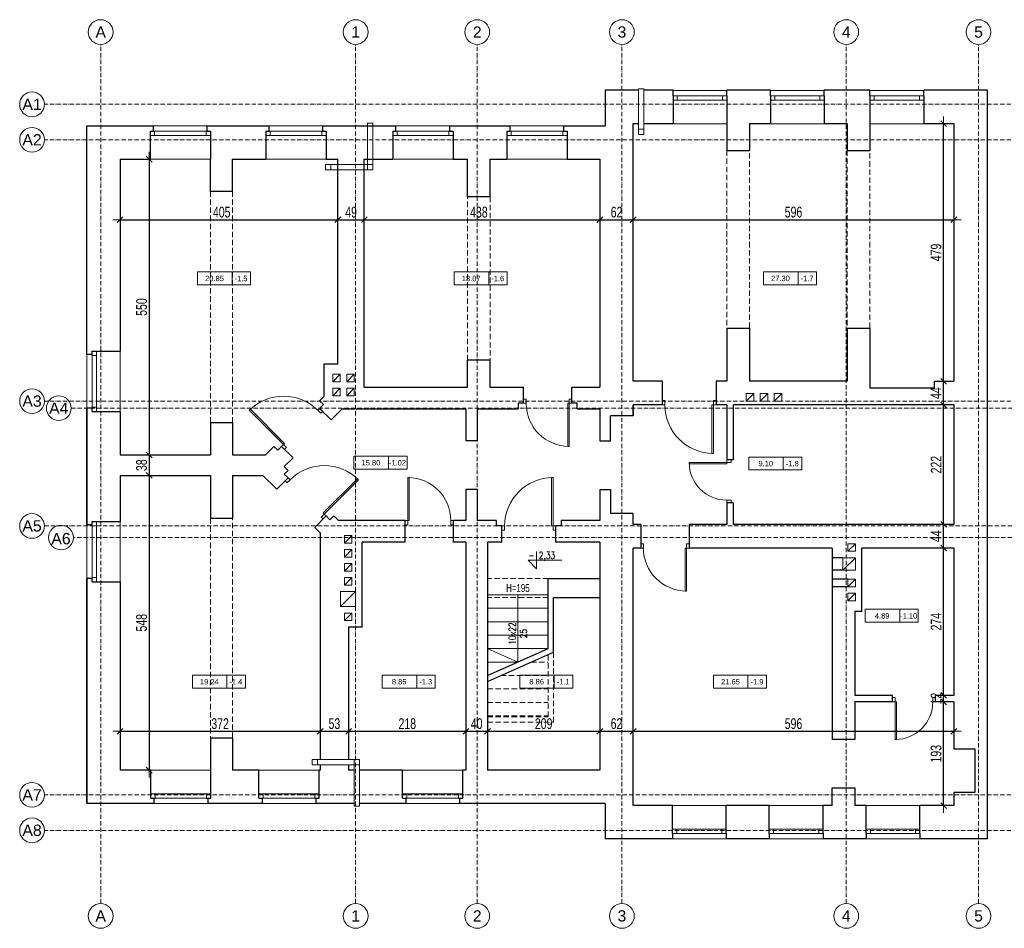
# Model space of a CAD drawing. Header units: inches. Extents: x -8638 to 29969, y -39 to 37625.
# Tile 4 of 18: x 419 to 2250, y 13979 to 15669. Entities that reach past the tile are written whole.
import ezdxf
from ezdxf.enums import TextEntityAlignment as Align

# ---------------------------------------------------------------- set-up
doc = ezdxf.new("R2010")
doc.units = ezdxf.units.IN
doc.header["$MEASUREMENT"] = 0
for name, pattern in [('ArcadiaLine4607182594047786974', [0]), ('DASHED', [15, 10, -5]), ('GAP', [3, 2, -0.5, 0, -0.5])]:
    doc.linetypes.add(name, pattern=pattern)
doc.layers.get('0').update_dxf_attribs({"lineweight": 0})
doc.layers.get('Defpoints').update_dxf_attribs({"lineweight": 0})
for name, color, linetype, lineweight in [('AA_OPIS_009', 2, 'Continuous', 0), ('AA_OPIS_TABELKI_009', 7, 'Continuous', 0), ('AA_PRZ_SCIANY_030', 10, 'Continuous', 30), ('AA_PRZERYWANE', 251, 'DASHED', 0), ('AA_STOLARKA DRZW_009', 7, 'Continuous', 0), ('AA_WIDOK_005', 252, 'Continuous', 0), ('AA_WIDOK_009', 7, 'Continuous', 0), ('AA_WYMIAR', 157, 'Continuous', 0), ('AA_WYMIAR WYS_50', 7, 'Continuous', 0), ('isa_V9BAE0E40C946046_B19A2E0E40DD480C4L21BAE0E40DD48147Usr', 7, 'Continuous', 25)]:
    doc.layers.add(name, color=color, linetype=linetype, lineweight=lineweight)
doc.styles.add('100ROMAN', font='arial.ttf', dxfattribs={"width": 0.7})
doc.styles.add('ArCADiaStyle', font='arial.ttf')
doc.styles.add('arial', font='arial.ttf', dxfattribs={"width": 0.9, "height": 1.5})
doc.styles.add('ROMANS', font='romans.shx', dxfattribs={"width": 0.8})
doc.dimstyles.new('1_100', dxfattribs={"dimtxt": 20, "dimasz": 1.8, "dimexe": 0.18, "dimexo": 0.0625, "dimgap": 4, "dimtad": 1, "dimtoh": 1, "dimdec": 0, "dimzin": 0, "dimdsep": 46, "dimtxsty": '100ROMAN', "dimblk": 'ST', "dimcen": 0, "dimse1": 1, "dimse2": 1, "dimclrd": 256, "dimclrt": 256, "dimadec": 0, "dimazin": 0, "dimtfac": 1, "dimtdec": 0, "dimtix": 1, "dimtofl": 0, "dimtmove": 1, "dimatfit": 2, "dimldrblk": 'DOTSMALL', "dimfxl": 1, "dimtolj": 1, "dimtzin": 0, "dimarcsym": 0})

# ---------------------------------------------------------------- blocks, each defined once
blk = doc.blocks.new('*U3342')
for points in [[(-95, 0), (-95, 8), (-100, 8), (-100, 0)], [(-7.8, 0), (-5, 0), (-5, -90), (-7.8, -90)], [(0, 0), (0, 8), (-5, 8), (-5, 0)]]:
    blk.add_lwpolyline(points, close=True)
blk.add_arc((-5, 0), 90, 180, 270)
blk = doc.blocks.new('okno 100')
at = {"layer": 'AA_PRZ_SCIANY_030', "color": 0}
for p, q in [((19989.3, 7114.2), (19995.3, 7114.2)), ((19989.3, 7114.2), (19989.3, 7062.2)), ((20093.3, 7114.2), (20099.3, 7114.2)), ((20095.3, 7114.2), (20101.3, 7114.2)), ((20101.3, 7114.2), (20101.3, 7062.2))]:
    blk.add_line(p, q, dxfattribs=at)
for points in [[(19995.3, 7114.2), (19995.3, 7124.2)], [(20095.3, 7114.2), (20095.3, 7124.2)]]:
    blk.add_lwpolyline(points, dxfattribs=at)
at = {"layer": 'AA_STOLARKA DRZW_009', "color": 0}
for points in [[(19989.3, 7114.2), (20101.3, 7114.2), (20101.3, 7106.2), (19989.3, 7106.2)], [(19989.3, 7114.2), (19997.3, 7114.2), (19997.3, 7106.2), (19989.3, 7106.2)], [(20093.3, 7114.2), (20101.3, 7114.2), (20101.3, 7106.2), (20093.3, 7106.2)]]:
    blk.add_lwpolyline(points, close=True, dxfattribs=at)
at = {"layer": 'AA_WIDOK_009', "color": 0, "lineweight": 0}
for p, q in [((19995.3, 7124.2), (20095.3, 7124.2)), ((20101.3, 7062.2), (19989.3, 7062.2))]:
    blk.add_line(p, q, dxfattribs=at)
blk = doc.blocks.new('okno piwnica 100')
at = {"layer": 'AA_PRZ_SCIANY_030', "color": 0}
for p, q in [((21327.3, 7180.2), (21327.3, 7128.2)), ((21427.3, 7180.2), (21427.3, 7128.2))]:
    blk.add_line(p, q, dxfattribs=at)
for points in [[(21327.3, 7180.2), (21327.3, 7190.2)], [(21427.3, 7180.2), (21427.3, 7190.2)]]:
    blk.add_lwpolyline(points, dxfattribs=at)
at = {"layer": 'AA_STOLARKA DRZW_009', "color": 0}
for points in [[(21327.3, 7180.2), (21427.3, 7180.2), (21427.3, 7172.2), (21327.3, 7172.2)], [(21327.3, 7180.2), (21335.3, 7180.2), (21335.3, 7172.2), (21327.3, 7172.2)], [(21419.3, 7180.2), (21427.3, 7180.2), (21427.3, 7172.2), (21419.3, 7172.2)]]:
    blk.add_lwpolyline(points, close=True, dxfattribs=at)
at = {"layer": 'AA_WIDOK_009', "color": 0}
for p, q in [((21327.3, 7190.2), (21427.3, 7190.2)), ((21427.3, 7128.2), (21327.3, 7128.2))]:
    blk.add_line(p, q, dxfattribs=at)
blk = doc.blocks.new('*U3343')
for points in [[(-85, 0), (-85, 8), (-90, 8), (-90, 0)], [(-7.5, 0), (-5, 0), (-5, -80), (-7.5, -80)], [(0, 0), (0, 8), (-5, 8), (-5, 0)]]:
    blk.add_lwpolyline(points, close=True)
blk.add_arc((-5, 0), 80, 180, 270)
blk = doc.blocks.new('*U3344')
for points in [[(-95, 0), (-95, 8), (-100, 8), (-100, 0)], [(-7.8, 0), (-5, 0), (-5, -90), (-7.8, -90)], [(0, 0), (0, 8), (-5, 8), (-5, 0)]]:
    blk.add_lwpolyline(points, close=True)
blk.add_arc((-5, 0), 90, 180, 270)
blk = doc.blocks.new('*U3345')
for points in [[(-75, 0), (-75, 8), (-80, 8), (-80, 0)], [(-7.2, 0), (-5, 0), (-5, -70), (-7.2, -70)], [(0, 0), (0, 8), (-5, 8), (-5, 0)]]:
    blk.add_lwpolyline(points, close=True)
blk.add_arc((-5, 0), 70, 180, 270)
blk = doc.blocks.new('*U3346')
for points in [[(-85, 0), (-85, 8), (-90, 8), (-90, 0)], [(-7.5, 0), (-5, 0), (-5, -80), (-7.5, -80)], [(0, 0), (0, 8), (-5, 8), (-5, 0)]]:
    blk.add_lwpolyline(points, close=True)
blk.add_arc((-5, 0), 80, 180, 270)
blk = doc.blocks.new('*U3347')
for points in [[(-95, 0), (-95, 8), (-100, 8), (-100, 0)], [(-7.8, 0), (-5, 0), (-5, -90), (-7.8, -90)], [(0, 0), (0, 8), (-5, 8), (-5, 0)]]:
    blk.add_lwpolyline(points, close=True)
blk.add_arc((-5, 0), 90, 180, 270)
blk = doc.blocks.new('TABELKA POWIERZCHNIE')
at = {"layer": 'AA_OPIS_TABELKI_009'}
blk.add_line((656700946, 556572823.1), (656700946, 556572799.1), dxfattribs=at)
blk.add_lwpolyline([(656700881.9, 556572823.1), (656700980.5, 556572823.1), (656700980.5, 556572799.1), (656700881.9, 556572799.1)], close=True, dxfattribs=at)
at = {"layer": 'AA_OPIS_TABELKI_009', "style": 'arial'}
for tag, p in [('POW', (656700913.4, 556572805.9)), ('NR', (656700962.7, 556572805.8))]:
    blk.add_attdef(tag, text='', height=10, dxfattribs=at).set_placement(p, align=Align.CENTER)
blk = doc.blocks.new('kota wys. dół')
blk.add_lwpolyline([(2489.2, 1562.6), (2489.2, 1537.4), (2476.6, 1550), (2526.2, 1550)])
at = {"style": 'ROMANS'}
blk.add_attdef('%%P', text='', height=10.5, dxfattribs=at).set_placement((2486.1, 1552.1), align=Align.RIGHT)
blk.add_attdef('0.00', (2492.3, 1552.1), '', height=10.5, dxfattribs=at)
blk = doc.blocks.new('ST')
at = {"color": 0}
for p, q in [((7.5, 0), (-7.5, 0)), ((-3, -3), (3, 3)), ((0, 7.5), (0, -7.5))]:
    blk.add_line(p, q, dxfattribs=at)
blk = doc.blocks.new('*D3392')
at = {"layer": 'AA_WYMIAR', "lineweight": -2}
blk.add_line((607.8, 15296.9), (1009.2, 15296.9), dxfattribs=at)
at = {"layer": 'Defpoints', "color": 0}
for p in [(606, 15409.5), (1011, 15409.5), (1011, 15296.9)]:
    blk.add_point(p, dxfattribs=at)
at = {"layer": 'AA_WYMIAR', "lineweight": -2, "xscale": 1.8, "yscale": 1.8, "zscale": 1.8, "rotation": 180}
blk.add_blockref('ST', (606, 15296.9), dxfattribs=at)
at = {"layer": 'AA_WYMIAR', "lineweight": -2, "xscale": 1.8, "yscale": 1.8, "zscale": 1.8}
blk.add_blockref('ST', (1011, 15296.9), dxfattribs=at)
at = {"layer": 'AA_WYMIAR', "insert": (795, 15310.9), "char_height": 20, "attachment_point": 5, "style": '100ROMAN'}
blk.add_mtext('\\A1;405', dxfattribs=at)
blk = doc.blocks.new('_DotSmall')
at = {"color": 0, "linetype": 'ByBlock', "const_width": 0.5}
blk.add_lwpolyline([(-0.0625, 0, 1), (0.0625, 0, 1)], format="xyb", close=True, dxfattribs=at)
blk = doc.blocks.new('*D3393')
at = {"layer": 'AA_WYMIAR', "lineweight": -2}
blk.add_line((1012.8, 15296.9), (1058.2, 15296.9), dxfattribs=at)
at = {"layer": 'Defpoints', "color": 0}
for p in [(1011, 15409.5), (1060, 15409.5), (1060, 15296.9)]:
    blk.add_point(p, dxfattribs=at)
at = {"layer": 'AA_WYMIAR', "lineweight": -2, "xscale": 1.8, "yscale": 1.8, "zscale": 1.8, "rotation": 180}
blk.add_blockref('ST', (1011, 15296.9), dxfattribs=at)
at = {"layer": 'AA_WYMIAR', "lineweight": -2, "xscale": 1.8, "yscale": 1.8, "zscale": 1.8}
blk.add_blockref('ST', (1060, 15296.9), dxfattribs=at)
at = {"layer": 'AA_WYMIAR', "insert": (1035.5, 15310.9), "char_height": 20, "attachment_point": 5, "style": '100ROMAN'}
blk.add_mtext('\\A1;49', dxfattribs=at)
blk = doc.blocks.new('*D3394')
at = {"layer": 'AA_WYMIAR', "lineweight": -2}
blk.add_line((1061.8, 15296.9), (1496.2, 15296.9), dxfattribs=at)
at = {"layer": 'Defpoints', "color": 0}
for p in [(1060, 15409.5), (1498, 15409.5), (1498, 15296.9)]:
    blk.add_point(p, dxfattribs=at)
at = {"layer": 'AA_WYMIAR', "lineweight": -2, "xscale": 1.8, "yscale": 1.8, "zscale": 1.8, "rotation": 180}
blk.add_blockref('ST', (1060, 15296.9), dxfattribs=at)
at = {"layer": 'AA_WYMIAR', "lineweight": -2, "xscale": 1.8, "yscale": 1.8, "zscale": 1.8}
blk.add_blockref('ST', (1498, 15296.9), dxfattribs=at)
at = {"layer": 'AA_WYMIAR', "insert": (1273.1, 15310.9), "char_height": 20, "attachment_point": 5, "style": '100ROMAN'}
blk.add_mtext('\\A1;438', dxfattribs=at)
blk = doc.blocks.new('*D3395')
at = {"layer": 'AA_WYMIAR', "lineweight": -2}
blk.add_line((1499.8, 15296.9), (1558.2, 15296.9), dxfattribs=at)
at = {"layer": 'Defpoints', "color": 0}
for p in [(1560, 15475.5), (1498, 15409.5), (1560, 15296.9)]:
    blk.add_point(p, dxfattribs=at)
at = {"layer": 'AA_WYMIAR', "lineweight": -2, "xscale": 1.8, "yscale": 1.8, "zscale": 1.8, "rotation": 180}
blk.add_blockref('ST', (1498, 15296.9), dxfattribs=at)
at = {"layer": 'AA_WYMIAR', "lineweight": -2, "xscale": 1.8, "yscale": 1.8, "zscale": 1.8}
blk.add_blockref('ST', (1560, 15296.9), dxfattribs=at)
at = {"layer": 'AA_WYMIAR', "insert": (1529, 15310.9), "char_height": 20, "attachment_point": 5, "style": '100ROMAN'}
blk.add_mtext('\\A1;62', dxfattribs=at)
blk = doc.blocks.new('*D3396')
at = {"layer": 'AA_WYMIAR', "lineweight": -2}
blk.add_line((1561.8, 15296.9), (2154.2, 15296.9), dxfattribs=at)
at = {"layer": 'Defpoints', "color": 0}
for p in [(1560, 15475.5), (2156, 15475.5), (2156, 15296.9)]:
    blk.add_point(p, dxfattribs=at)
at = {"layer": 'AA_WYMIAR', "lineweight": -2, "xscale": 1.8, "yscale": 1.8, "zscale": 1.8, "rotation": 180}
blk.add_blockref('ST', (1560, 15296.9), dxfattribs=at)
at = {"layer": 'AA_WYMIAR', "lineweight": -2, "xscale": 1.8, "yscale": 1.8, "zscale": 1.8}
blk.add_blockref('ST', (2156, 15296.9), dxfattribs=at)
at = {"layer": 'AA_WYMIAR', "insert": (1858, 15310.9), "char_height": 20, "attachment_point": 5, "style": '100ROMAN'}
blk.add_mtext('\\A1;596', dxfattribs=at)
blk = doc.blocks.new('*D3397')
at = {"layer": 'AA_WYMIAR', "lineweight": -2}
blk.add_line((660.1, 15407.7), (660.1, 14861.3), dxfattribs=at)
at = {"layer": 'Defpoints', "color": 0}
for p in [(606, 15409.5), (606, 14859.5), (660.1, 14859.5)]:
    blk.add_point(p, dxfattribs=at)
at = {"layer": 'AA_WYMIAR', "lineweight": -2, "xscale": 1.8, "yscale": 1.8, "zscale": 1.8}
for p, rotation in [((660.1, 15409.5), 90), ((660.1, 14859.5), 270)]:
    blk.add_blockref('ST', p, dxfattribs=dict(at, rotation=rotation))
at = {"layer": 'AA_WYMIAR', "insert": (646.1, 15134.5), "char_height": 20, "attachment_point": 5, "rotation": 90, "style": '100ROMAN'}
blk.add_mtext('\\A1;550', dxfattribs=at)
blk = doc.blocks.new('*D3398')
at = {"layer": 'AA_WYMIAR', "lineweight": -2}
blk.add_line((660.1, 14857.7), (660.1, 14823.3), dxfattribs=at)
at = {"layer": 'Defpoints', "color": 0}
for p in [(606, 14859.5), (606, 14821.5), (660.1, 14821.5)]:
    blk.add_point(p, dxfattribs=at)
at = {"layer": 'AA_WYMIAR', "lineweight": -2, "xscale": 1.8, "yscale": 1.8, "zscale": 1.8}
for p, rotation in [((660.1, 14859.5), 90), ((660.1, 14821.5), 270)]:
    blk.add_blockref('ST', p, dxfattribs=dict(at, rotation=rotation))
at = {"layer": 'AA_WYMIAR', "insert": (646.1, 14840.5), "char_height": 20, "attachment_point": 5, "rotation": 90, "style": '100ROMAN'}
blk.add_mtext('\\A1;38', dxfattribs=at)
blk = doc.blocks.new('*D3399')
at = {"layer": 'AA_WYMIAR', "lineweight": -2}
blk.add_line((660.1, 14819.7), (660.1, 14275.3), dxfattribs=at)
at = {"layer": 'Defpoints', "color": 0}
for p in [(606, 14821.5), (606, 14273.5), (660.1, 14273.5)]:
    blk.add_point(p, dxfattribs=at)
at = {"layer": 'AA_WYMIAR', "lineweight": -2, "xscale": 1.8, "yscale": 1.8, "zscale": 1.8}
for p, rotation in [((660.1, 14821.5), 90), ((660.1, 14273.5), 270)]:
    blk.add_blockref('ST', p, dxfattribs=dict(at, rotation=rotation))
at = {"layer": 'AA_WYMIAR', "insert": (646.1, 14547.5), "char_height": 20, "attachment_point": 5, "rotation": 90, "style": '100ROMAN'}
blk.add_mtext('\\A1;548', dxfattribs=at)
blk = doc.blocks.new('*D3400')
at = {"layer": 'AA_WYMIAR', "lineweight": -2}
blk.add_line((607.8, 14345.8), (976.2, 14345.8), dxfattribs=at)
at = {"layer": 'Defpoints', "color": 0}
for p in [(978, 14345.8), (606, 14273.5), (978, 14273.5)]:
    blk.add_point(p, dxfattribs=at)
at = {"layer": 'AA_WYMIAR', "lineweight": -2, "xscale": 1.8, "yscale": 1.8, "zscale": 1.8, "rotation": 180}
blk.add_blockref('ST', (606, 14345.8), dxfattribs=at)
at = {"layer": 'AA_WYMIAR', "lineweight": -2, "xscale": 1.8, "yscale": 1.8, "zscale": 1.8}
blk.add_blockref('ST', (978, 14345.8), dxfattribs=at)
at = {"layer": 'AA_WYMIAR', "insert": (792, 14359.8), "char_height": 20, "attachment_point": 5, "style": '100ROMAN'}
blk.add_mtext('\\A1;372', dxfattribs=at)
blk = doc.blocks.new('*D3401')
at = {"layer": 'AA_WYMIAR', "lineweight": -2}
blk.add_line((979.8, 14345.8), (1029.2, 14345.8), dxfattribs=at)
at = {"layer": 'Defpoints', "color": 0}
for p in [(1031, 14345.8), (978, 14273.5), (1031, 14273.5)]:
    blk.add_point(p, dxfattribs=at)
at = {"layer": 'AA_WYMIAR', "lineweight": -2, "xscale": 1.8, "yscale": 1.8, "zscale": 1.8, "rotation": 180}
blk.add_blockref('ST', (978, 14345.8), dxfattribs=at)
at = {"layer": 'AA_WYMIAR', "lineweight": -2, "xscale": 1.8, "yscale": 1.8, "zscale": 1.8}
blk.add_blockref('ST', (1031, 14345.8), dxfattribs=at)
at = {"layer": 'AA_WYMIAR', "insert": (1004.5, 14359.8), "char_height": 20, "attachment_point": 5, "style": '100ROMAN'}
blk.add_mtext('\\A1;53', dxfattribs=at)
blk = doc.blocks.new('*D3402')
at = {"layer": 'AA_WYMIAR', "lineweight": -2}
blk.add_line((1032.8, 14345.8), (1247.2, 14345.8), dxfattribs=at)
at = {"layer": 'Defpoints', "color": 0}
for p in [(1249, 14345.8), (1031, 14273.5), (1249, 14273.5)]:
    blk.add_point(p, dxfattribs=at)
at = {"layer": 'AA_WYMIAR', "lineweight": -2, "xscale": 1.8, "yscale": 1.8, "zscale": 1.8, "rotation": 180}
blk.add_blockref('ST', (1031, 14345.8), dxfattribs=at)
at = {"layer": 'AA_WYMIAR', "lineweight": -2, "xscale": 1.8, "yscale": 1.8, "zscale": 1.8}
blk.add_blockref('ST', (1249, 14345.8), dxfattribs=at)
at = {"layer": 'AA_WYMIAR', "insert": (1140, 14359.8), "char_height": 20, "attachment_point": 5, "style": '100ROMAN'}
blk.add_mtext('\\A1;218', dxfattribs=at)
blk = doc.blocks.new('*D3403')
at = {"layer": 'AA_WYMIAR', "lineweight": -2}
blk.add_line((1250.8, 14345.8), (1287.2, 14345.8), dxfattribs=at)
at = {"layer": 'Defpoints', "color": 0}
for p in [(1289, 14345.8), (1249, 14273.5), (1289, 14273.5)]:
    blk.add_point(p, dxfattribs=at)
at = {"layer": 'AA_WYMIAR', "lineweight": -2, "xscale": 1.8, "yscale": 1.8, "zscale": 1.8, "rotation": 180}
blk.add_blockref('ST', (1249, 14345.8), dxfattribs=at)
at = {"layer": 'AA_WYMIAR', "lineweight": -2, "xscale": 1.8, "yscale": 1.8, "zscale": 1.8}
blk.add_blockref('ST', (1289, 14345.8), dxfattribs=at)
at = {"layer": 'AA_WYMIAR', "insert": (1269, 14359.8), "char_height": 20, "attachment_point": 5, "style": '100ROMAN'}
blk.add_mtext('\\A1;40', dxfattribs=at)
blk = doc.blocks.new('*D3404')
at = {"layer": 'AA_WYMIAR', "lineweight": -2}
blk.add_line((1290.8, 14345.8), (1496.2, 14345.8), dxfattribs=at)
at = {"layer": 'Defpoints', "color": 0}
for p in [(1498, 14345.8), (1289, 14273.5), (1498, 14273.5)]:
    blk.add_point(p, dxfattribs=at)
at = {"layer": 'AA_WYMIAR', "lineweight": -2, "xscale": 1.8, "yscale": 1.8, "zscale": 1.8, "rotation": 180}
blk.add_blockref('ST', (1289, 14345.8), dxfattribs=at)
at = {"layer": 'AA_WYMIAR', "lineweight": -2, "xscale": 1.8, "yscale": 1.8, "zscale": 1.8}
blk.add_blockref('ST', (1498, 14345.8), dxfattribs=at)
at = {"layer": 'AA_WYMIAR', "insert": (1393.5, 14359.8), "char_height": 20, "attachment_point": 5, "style": '100ROMAN'}
blk.add_mtext('\\A1;209', dxfattribs=at)
blk = doc.blocks.new('*D3405')
at = {"layer": 'AA_WYMIAR', "lineweight": -2}
blk.add_line((1499.8, 14345.8), (1558.2, 14345.8), dxfattribs=at)
at = {"layer": 'Defpoints', "color": 0}
for p in [(1560, 14345.8), (1498, 14273.5), (1560, 14207.5)]:
    blk.add_point(p, dxfattribs=at)
at = {"layer": 'AA_WYMIAR', "lineweight": -2, "xscale": 1.8, "yscale": 1.8, "zscale": 1.8, "rotation": 180}
blk.add_blockref('ST', (1498, 14345.8), dxfattribs=at)
at = {"layer": 'AA_WYMIAR', "lineweight": -2, "xscale": 1.8, "yscale": 1.8, "zscale": 1.8}
blk.add_blockref('ST', (1560, 14345.8), dxfattribs=at)
at = {"layer": 'AA_WYMIAR', "insert": (1529, 14359.8), "char_height": 20, "attachment_point": 5, "style": '100ROMAN'}
blk.add_mtext('\\A1;62', dxfattribs=at)
blk = doc.blocks.new('*D3406')
at = {"layer": 'AA_WYMIAR', "lineweight": -2}
blk.add_line((1561.8, 14345.8), (2154.2, 14345.8), dxfattribs=at)
at = {"layer": 'Defpoints', "color": 0}
for p in [(2156, 14345.8), (1560, 14207.5), (2156, 14207.5)]:
    blk.add_point(p, dxfattribs=at)
at = {"layer": 'AA_WYMIAR', "lineweight": -2, "xscale": 1.8, "yscale": 1.8, "zscale": 1.8, "rotation": 180}
blk.add_blockref('ST', (1560, 14345.8), dxfattribs=at)
at = {"layer": 'AA_WYMIAR', "lineweight": -2, "xscale": 1.8, "yscale": 1.8, "zscale": 1.8}
blk.add_blockref('ST', (2156, 14345.8), dxfattribs=at)
at = {"layer": 'AA_WYMIAR', "insert": (1858, 14359.8), "char_height": 20, "attachment_point": 5, "style": '100ROMAN'}
blk.add_mtext('\\A1;596', dxfattribs=at)
blk = doc.blocks.new('*D3407')
at = {"layer": 'AA_WYMIAR', "lineweight": -2}
blk.add_line((2137.1, 14209.3), (2137.1, 14398.7), dxfattribs=at)
at = {"layer": 'Defpoints', "color": 0}
for p in [(2137.1, 14400.5), (2156, 14400.5), (2156, 14207.5)]:
    blk.add_point(p, dxfattribs=at)
at = {"layer": 'AA_WYMIAR', "lineweight": -2, "xscale": 1.8, "yscale": 1.8, "zscale": 1.8}
for p, rotation in [((2137.1, 14400.5), 90), ((2137.1, 14207.5), 270)]:
    blk.add_blockref('ST', p, dxfattribs=dict(at, rotation=rotation))
at = {"layer": 'AA_WYMIAR', "insert": (2123.1, 14304), "char_height": 20, "attachment_point": 5, "rotation": 90, "style": '100ROMAN'}
blk.add_mtext('\\A1;193', dxfattribs=at)
blk = doc.blocks.new('*D3408')
at = {"layer": 'AA_WYMIAR', "lineweight": -2}
blk.add_line((2137.1, 14402.3), (2137.1, 14410.7), dxfattribs=at)
at = {"layer": 'Defpoints', "color": 0}
for p in [(2137.1, 14412.5), (2156, 14412.5), (2156, 14400.5)]:
    blk.add_point(p, dxfattribs=at)
at = {"layer": 'AA_WYMIAR', "lineweight": -2, "xscale": 1.8, "yscale": 1.8, "zscale": 1.8}
for p, rotation in [((2137.1, 14412.5), 90), ((2137.1, 14400.5), 270)]:
    blk.add_blockref('ST', p, dxfattribs=dict(at, rotation=rotation))
at = {"layer": 'AA_WYMIAR', "insert": (2123.1, 14406.5), "char_height": 20, "attachment_point": 5, "rotation": 90, "style": '100ROMAN'}
blk.add_mtext('\\A1;12', dxfattribs=at)
blk = doc.blocks.new('*D3409')
at = {"layer": 'AA_WYMIAR', "lineweight": -2}
blk.add_line((2137.1, 14414.3), (2137.1, 14684.7), dxfattribs=at)
at = {"layer": 'Defpoints', "color": 0}
for p in [(2137.1, 14686.5), (2156, 14686.5), (2156, 14412.5)]:
    blk.add_point(p, dxfattribs=at)
at = {"layer": 'AA_WYMIAR', "lineweight": -2, "xscale": 1.8, "yscale": 1.8, "zscale": 1.8}
for p, rotation in [((2137.1, 14686.5), 90), ((2137.1, 14412.5), 270)]:
    blk.add_blockref('ST', p, dxfattribs=dict(at, rotation=rotation))
at = {"layer": 'AA_WYMIAR', "insert": (2123.1, 14549.5), "char_height": 20, "attachment_point": 5, "rotation": 90, "style": '100ROMAN'}
blk.add_mtext('\\A1;274', dxfattribs=at)
blk = doc.blocks.new('*D3410')
at = {"layer": 'AA_WYMIAR', "lineweight": -2}
blk.add_line((2137.1, 14688.3), (2137.1, 14728.7), dxfattribs=at)
at = {"layer": 'Defpoints', "color": 0}
for p in [(2137.1, 14730.5), (2156, 14730.5), (2156, 14686.5)]:
    blk.add_point(p, dxfattribs=at)
at = {"layer": 'AA_WYMIAR', "lineweight": -2, "xscale": 1.8, "yscale": 1.8, "zscale": 1.8}
for p, rotation in [((2137.1, 14730.5), 90), ((2137.1, 14686.5), 270)]:
    blk.add_blockref('ST', p, dxfattribs=dict(at, rotation=rotation))
at = {"layer": 'AA_WYMIAR', "insert": (2123.1, 14708.5), "char_height": 20, "attachment_point": 5, "rotation": 90, "style": '100ROMAN'}
blk.add_mtext('\\A1;44', dxfattribs=at)
blk = doc.blocks.new('*D3411')
at = {"layer": 'AA_WYMIAR', "lineweight": -2}
blk.add_line((2137.1, 14732.3), (2137.1, 14950.7), dxfattribs=at)
at = {"layer": 'Defpoints', "color": 0}
for p in [(2137.1, 14952.5), (2156, 14952.5), (2156, 14730.5)]:
    blk.add_point(p, dxfattribs=at)
at = {"layer": 'AA_WYMIAR', "lineweight": -2, "xscale": 1.8, "yscale": 1.8, "zscale": 1.8}
for p, rotation in [((2137.1, 14952.5), 90), ((2137.1, 14730.5), 270)]:
    blk.add_blockref('ST', p, dxfattribs=dict(at, rotation=rotation))
at = {"layer": 'AA_WYMIAR', "insert": (2123.1, 14841.5), "char_height": 20, "attachment_point": 5, "rotation": 90, "style": '100ROMAN'}
blk.add_mtext('\\A1;222', dxfattribs=at)
blk = doc.blocks.new('*D3412')
at = {"layer": 'AA_WYMIAR', "lineweight": -2}
blk.add_line((2137.1, 14954.3), (2137.1, 14994.7), dxfattribs=at)
at = {"layer": 'Defpoints', "color": 0}
for p in [(2137.1, 14996.5), (2156, 14996.5), (2156, 14952.5)]:
    blk.add_point(p, dxfattribs=at)
at = {"layer": 'AA_WYMIAR', "lineweight": -2, "xscale": 1.8, "yscale": 1.8, "zscale": 1.8}
for p, rotation in [((2137.1, 14996.5), 90), ((2137.1, 14952.5), 270)]:
    blk.add_blockref('ST', p, dxfattribs=dict(at, rotation=rotation))
at = {"layer": 'AA_WYMIAR', "insert": (2123.1, 14974.5), "char_height": 20, "attachment_point": 5, "rotation": 90, "style": '100ROMAN'}
blk.add_mtext('\\A1;44', dxfattribs=at)
blk = doc.blocks.new('*D3413')
at = {"layer": 'AA_WYMIAR', "lineweight": -2}
blk.add_line((2137.1, 14998.3), (2137.1, 15473.7), dxfattribs=at)
at = {"layer": 'Defpoints', "color": 0}
for p in [(2137.1, 15475.5), (2156, 15475.5), (2156, 14996.5)]:
    blk.add_point(p, dxfattribs=at)
at = {"layer": 'AA_WYMIAR', "lineweight": -2, "xscale": 1.8, "yscale": 1.8, "zscale": 1.8}
for p, rotation in [((2137.1, 15475.5), 90), ((2137.1, 14996.5), 270)]:
    blk.add_blockref('ST', p, dxfattribs=dict(at, rotation=rotation))
at = {"layer": 'AA_WYMIAR', "insert": (2123.1, 15236), "char_height": 20, "attachment_point": 5, "rotation": 90, "style": '100ROMAN'}
blk.add_mtext('\\A1;479', dxfattribs=at)

msp = doc.modelspace()

# ---------------------------------------------------------------- linework, layer by layer
at = {"linetype": 'ArcadiaLine4607182594047786974', "lineweight": 0}
for centre in [(570, 15645.8), (1044, 15645.8), (1270, 15645.8), (1539, 15645.8), (1956, 15645.8), (2202, 15645.8), (442.4, 15511.5), (442.4, 15445.5), (442.4, 14959.5), (492.1, 14946.5), (442.4, 14727.5), (496.2, 14706), (442.4, 14227.5), (442.4, 14161.5), (570, 14002.4), (1044, 14002.4), (1270, 14002.4), (1539, 14002.4), (1956, 14002.4), (2202, 14002.4)]:
    msp.add_circle(centre, 23, dxfattribs=at)
at = {"layer": 'AA_PRZ_SCIANY_030', "color": 0}
for p, q in [((1508, 15537.5), (1508, 15471.5)), ((2218, 15537.5), (2218, 14145.5)), ((544, 15471.5), (668, 15471.5)), ((544, 15046.5), (544, 15471.5)), ((768, 15471.5), (883, 15471.5)), ((983, 15471.5), (1119, 15471.5)), ((1219, 15471.5), (1331, 15471.5)), ((1431, 15471.5), (1508, 15471.5)), ((1734, 15475.5), (1734, 15425.5)), ((1776, 15475.5), (1776, 15425.5)), ((1958, 15475.5), (1958, 15425.5)), ((2000, 15475.5), (2000, 15425.5)), ((2156, 15475.5), (2156, 14996.5)), ((1734, 15425.5), (1776, 15425.5)), ((1958, 15425.5), (2000, 15425.5)), ((606, 15409.5), (606, 15052.5)), ((606, 15409.5), (662, 15409.5)), ((774, 15349.5), (774, 15409.5)), ((815, 15409.5), (877, 15409.5)), ((815, 15349.5), (815, 15409.5)), ((989, 15409.5), (1011, 15409.5)), ((1011, 15028.5), (1011, 15409.5)), ((1060, 15409.5), (1113, 15409.5)), ((1060, 14985.5), (1060, 15409.5)), ((1225, 15409.5), (1252, 15409.5)), ((1252, 15339.5), (1252, 15409.5)), ((1294, 15409.5), (1325, 15409.5)), ((1294, 15339.5), (1294, 15409.5)), ((1437, 15409.5), (1498, 15409.5)), ((1498, 15409.5), (1498, 14985.5)), ((815, 15349.5), (774, 15349.5)), ((1294, 15339.5), (1252, 15339.5)), ((1734, 15095.5), (1734, 14996.5)), ((1734, 15095.5), (1776, 15095.5)), ((1776, 15095.5), (1776, 14996.5)), ((1958, 15095.5), (1958, 14996.5)), ((1958, 15095.5), (2000, 15095.5)), ((2000, 15095.5), (2000, 14996.5)), ((1011, 15028.5), (985, 15028.5)), ((985, 15028.5), (985, 14968.1)), ((1252, 14985.5), (1252, 15035.5)), ((1294, 15035.5), (1252, 15035.5)), ((1294, 14985.5), (1294, 15035.5)), ((1614, 14996.5), (1614, 14952.5)), ((1714, 14996.5), (1714, 14952.5)), ((1060, 14985.5), (1252, 14985.5)), ((1294, 14985.5), (1356, 14985.5)), ((1356, 14955.5), (1356, 14985.5)), ((1446, 14985.5), (1498, 14985.5)), ((1446, 14955.5), (1446, 14985.5)), ((985, 14968.1), (977.1, 14960.2)), ((977.1, 14960.2), (984.2, 14953.1)), ((544, 14946.5), (544, 14729.5)), ((544, 14729.5), (544, 14946.5)), ((606, 14940.5), (606, 14859.5)), ((984.2, 14953.1), (977.1, 14946.1)), ((977.1, 14946.1), (998.3, 14924.9)), ((1018.9, 14945.5), (998.3, 14924.9)), ((1018.9, 14945.5), (1249, 14945.5)), ((1249, 14945.5), (1249, 14885.5)), ((1270, 14945.5), (1270, 14885.5)), ((1270, 14945.5), (1346, 14945.5)), ((1456, 14945.5), (1498, 14945.5)), ((1498, 14945.5), (1498, 14885.5)), ((1560, 14952.5), (1560, 14932.5)), ((1734, 14952.5), (1734, 14850.5)), ((1746, 14952.5), (1746, 14850.5)), ((2156, 14952.5), (2156, 14730.5)), ((774, 14919.5), (774, 14859.5)), ((815, 14919.5), (774, 14919.5)), ((815, 14919.5), (815, 14859.5)), ((1560, 14932.5), (1518, 14932.5)), ((1270, 14885.5), (1249, 14885.5)), ((892.2, 14875.4), (876.3, 14859.5)), ((892.2, 14875.4), (899.3, 14868.3)), ((906.4, 14875.4), (899.3, 14868.3)), ((906.4, 14875.4), (927.6, 14854.1)), ((606, 14859.5), (774, 14859.5)), ((815, 14859.5), (876.3, 14859.5)), ((927.6, 14854.1), (911.4, 14838)), ((918.5, 14830.9), (911.4, 14838)), ((606, 14821.5), (606, 14735.5)), ((606, 14821.5), (774, 14821.5)), ((774, 14821.5), (774, 14741.5)), ((815, 14821.5), (815, 14741.5)), ((815, 14821.5), (871.4, 14821.5)), ((897.3, 14795.6), (871.4, 14821.5)), ((918.5, 14816.8), (897.3, 14795.6)), ((1249, 14795.5), (1249, 14737.5)), ((1270, 14795.5), (1249, 14795.5)), ((1270, 14795.5), (1270, 14737.5)), ((1498, 14795.5), (1498, 14737.5)), ((1734, 14770.5), (1734, 14730.5)), ((1746, 14770.5), (1746, 14730.5)), ((815, 14741.5), (774, 14741.5)), ((989.2, 14746.1), (968, 14724.9)), ((1012, 14737.5), (1003.4, 14746.1)), ((1136, 14737.5), (1012, 14737.5)), ((1136, 14697.5), (1136, 14737.5)), ((1249, 14737.5), (1226, 14737.5)), ((1226, 14697.5), (1226, 14737.5)), ((1306, 14737.5), (1270, 14737.5)), ((1498, 14737.5), (1426, 14737.5)), ((1560, 14750.5), (1518, 14750.5)), ((1560, 14730.5), (1560, 14750.5)), ((978, 14714.9), (968, 14724.9)), ((1316, 14697.5), (1316, 14727.5)), ((1416, 14697.5), (1416, 14727.5)), ((1574, 14730.5), (1574, 14686.5)), ((1664, 14730.5), (1664, 14686.5)), ((978, 14714.9), (978, 14293.5)), ((1136, 14697.5), (1056, 14697.5)), ((1056, 14539.5), (1056, 14697.5)), ((1249, 14697.5), (1226, 14697.5)), ((1249, 14697.5), (1249, 14273.5)), ((1289, 14697.5), (1289, 14273.5)), ((1316, 14697.5), (1289, 14697.5)), ((1498, 14697.5), (1416, 14697.5)), ((1498, 14697.5), (1498, 14273.5)), ((1930, 14686.5), (1930, 14330.5)), ((1985, 14568.5), (1985, 14686.5)), ((2156, 14686.5), (2156, 14412.5)), ((1950, 14668.5), (1930, 14668.5)), ((1950, 14645.5), (1930, 14645.5)), ((544, 14629.5), (544, 14211.5)), ((544, 14211.5), (544, 14629.5)), ((1959, 14628.5), (1930, 14628.5)), ((606, 14623.5), (606, 14273.5)), ((1959, 14614.5), (1930, 14614.5)), ((1972, 14568.5), (1972, 14412.5)), ((1985, 14568.5), (1972, 14568.5)), ((1031, 14539.5), (1031, 14293.5)), ((1056, 14539.5), (1031, 14539.5)), ((2042, 14400.5), (2042, 14412.5)), ((2122, 14400.5), (2122, 14412.5)), ((1972, 14400.5), (1972, 14330.5)), ((2156, 14400.5), (2156, 14312.5)), ((774, 14333.5), (774, 14273.5)), ((774, 14333.5), (815, 14333.5)), ((815, 14333.5), (815, 14273.5)), ((1972, 14330.5), (1930, 14330.5)), ((978, 14283.5), (978, 14273.5)), ((1031, 14283.5), (1031, 14273.5)), ((663, 14273.5), (606, 14273.5)), ((775, 14273.5), (774, 14273.5)), ((864, 14273.5), (815, 14273.5)), ((978, 14273.5), (976, 14273.5)), ((1041, 14273.5), (1031, 14273.5)), ((1131, 14273.5), (1051, 14273.5)), ((1249, 14273.5), (1243, 14273.5)), ((1498, 14273.5), (1289, 14273.5)), ((2156, 14232.5), (2156, 14207.5)), ((669, 14211.5), (544, 14211.5)), ((669, 14211.5), (544, 14211.5)), ((870, 14211.5), (769, 14211.5)), ((870, 14211.5), (769, 14211.5)), ((1041, 14211.5), (970, 14211.5)), ((1041, 14211.5), (970, 14211.5)), ((1137, 14211.5), (1051, 14211.5)), ((1137, 14211.5), (1051, 14211.5)), ((1508, 14211.5), (1237, 14211.5)), ((1508, 14211.5), (1237, 14211.5)), ((1508, 14211.5), (1508, 14145.5))]:
    msp.add_line(p, q, dxfattribs=at)
for points in [[(1570, 15537.5), (1508, 15537.5)], [(1634, 15537.5), (1580, 15537.5)], [(1815, 15537.5), (1734, 15537.5)], [(2000, 15537.5), (1915, 15537.5)], [(2218, 15537.5), (2100, 15537.5)], [(1560, 14996.5), (1560, 15475.5), (1570, 15475.5)], [(1580, 15475.5), (1634, 15475.5)], [(1776, 15475.5), (1815, 15475.5)], [(1915, 15475.5), (1958, 15475.5)], [(2100, 15475.5), (2156, 15475.5)], [(1614, 14996.5), (1560, 14996.5)], [(1734, 14996.5), (1714, 14996.5)], [(1958, 14996.5), (1776, 14996.5)], [(2000, 14996.5), (2000, 14984.5)], [(2000, 14984.5), (2120, 14984.5), (2120, 14996.5), (2156, 14996.5)], [(1356, 14955.5), (1346, 14955.5), (1346, 14945.5)], [(1456, 14945.5), (1456, 14955.5), (1446, 14955.5)], [(1614, 14952.5), (1560, 14952.5)], [(1560, 14932.5), (1560, 14952.5)], [(1734, 14952.5), (1714, 14952.5)], [(2156, 14952.5), (1746, 14952.5)], [(1498, 14885.5), (1498, 14885.5), (1518, 14885.5), (1518, 14932.5)], [(1746, 14850.5), (1734, 14850.5)], [(918.5, 14830.9), (911.4, 14823.9), (918.5, 14816.8)], [(1498, 14795.5), (1498, 14795.5), (1518, 14795.5), (1518, 14750.5)], [(1746, 14770.5), (1734, 14770.5)], [(989.2, 14746.1), (996.3, 14739), (1003.4, 14746.1)], [(1316, 14727.5), (1306, 14727.5), (1306, 14737.5)], [(1426, 14737.5), (1426, 14727.5), (1416, 14727.5)], [(1560, 14730.5), (1560, 14750.5)], [(1574, 14730.5), (1560, 14730.5)], [(1734, 14730.5), (1664, 14730.5)], [(2156, 14730.5), (1746, 14730.5)], [(1574, 14686.5), (1560, 14686.5)], [(1633, 14207.5), (1560, 14207.5), (1560, 14686.5)], [(1930, 14686.5), (1664, 14686.5)], [(2156, 14686.5), (1985, 14686.5)], [(1289, 14449.5), (1402, 14499.5), (1402, 14599.5), (1402, 14629.5), (1498, 14629.5)], [(1289, 14438.5), (1412, 14492.9), (1412, 14594.5), (1412, 14594.5), (1498, 14594.5)], [(2042, 14412.5), (1972, 14412.5)], [(2156, 14412.5), (2122, 14412.5)], [(2042, 14400.5), (1972, 14400.5)], [(2156, 14400.5), (2122, 14400.5)], [(2156, 14232.5), (2196, 14232.5), (2196, 14312.5), (2156, 14312.5)], [(1930, 14207.5), (1930, 14240.5), (1972, 14240.5), (1972, 14207.5)], [(1813, 14207.5), (1733, 14207.5)], [(1930, 14207.5), (1913, 14207.5)], [(1993, 14207.5), (1972, 14207.5)], [(2156, 14207.5), (2093, 14207.5)], [(1633, 14145.5), (1508, 14145.5)], [(1813, 14145.5), (1733, 14145.5)], [(1993, 14145.5), (1913, 14145.5)], [(2218, 14145.5), (2093, 14145.5)]]:
    msp.add_lwpolyline(points, dxfattribs=at)
at = {"layer": 'AA_PRZERYWANE', "color": 0}
for p, q in [((1734, 15425.5), (1734, 15095.5)), ((1776, 15095.5), (1776, 15425.5)), ((1958, 15425.5), (1958, 15095.5)), ((2000, 15095.5), (2000, 15425.5)), ((774, 14919.5), (774, 15349.5)), ((815, 15349.5), (815, 14919.5)), ((1252, 15035.5), (1252, 15339.5)), ((1294, 15339.5), (1294, 15035.5)), ((774, 14741.5), (774, 14333.5)), ((815, 14333.5), (815, 14741.5)), ((1402, 14629.5), (1289, 14629.5)), ((1402, 14594.5), (1289, 14594.5)), ((1402, 14372.5), (1402, 14488.5)), ((1412, 14362.5), (1412, 14492.9)), ((1370.2, 14474.5), (1402, 14474.5)), ((1313.7, 14449.5), (1402, 14449.5)), ((1289, 14424.5), (1402, 14424.5)), ((1289, 14399.5), (1402, 14399.5)), ((1289, 14374.5), (1402, 14374.5)), ((1289, 14372.5), (1402, 14372.5)), ((1289, 14362.5), (1412, 14362.5))]:
    msp.add_line(p, q, dxfattribs=at)
at = {"layer": 'AA_WIDOK_005', "color": 0}
for p, q in [((1001.5, 14995.5), (1015.5, 15009.5)), ((1027.5, 14995.5), (1041.5, 15009.5)), ((1001.5, 14969.5), (1015.5, 14983.5)), ((1027.5, 14969.5), (1041.5, 14983.5)), ((1770, 14959.5), (1784, 14973.5)), ((1796, 14959.5), (1810, 14973.5)), ((1822, 14959.5), (1836, 14973.5)), ((1023, 14695.5), (1037, 14709.5)), ((1023, 14669.5), (1037, 14683.5)), ((1973, 14694.5), (1959, 14680.5)), ((1973, 14668.5), (1950, 14645.5)), ((1023, 14643.5), (1037, 14657.5)), ((1023, 14617.5), (1037, 14631.5)), ((1973, 14628.5), (1959, 14614.5)), ((1016, 14577.5), (1044, 14605.5)), ((1973, 14602.5), (1959, 14588.5)), ((1023, 14551.5), (1037, 14565.5))]:
    msp.add_line(p, q, dxfattribs=at)
for points in [[(1015.5, 14995.5), (1001.5, 14995.5), (1001.5, 15009.5), (1015.5, 15009.5)], [(1041.5, 14995.5), (1027.5, 14995.5), (1027.5, 15009.5), (1041.5, 15009.5)], [(1015.5, 14969.5), (1001.5, 14969.5), (1001.5, 14983.5), (1015.5, 14983.5)], [(1041.5, 14969.5), (1027.5, 14969.5), (1027.5, 14983.5), (1041.5, 14983.5)], [(1784, 14959.5), (1770, 14959.5), (1770, 14973.5), (1784, 14973.5)], [(1810, 14959.5), (1796, 14959.5), (1796, 14973.5), (1810, 14973.5)], [(1836, 14959.5), (1822, 14959.5), (1822, 14973.5), (1836, 14973.5)], [(1037, 14695.5), (1023, 14695.5), (1023, 14709.5), (1037, 14709.5)], [(1037, 14669.5), (1023, 14669.5), (1023, 14683.5), (1037, 14683.5)], [(1973, 14694.5), (1959, 14694.5), (1959, 14680.5), (1973, 14680.5)], [(1973, 14668.5), (1950, 14668.5), (1950, 14645.5), (1973, 14645.5)], [(1037, 14643.5), (1023, 14643.5), (1023, 14657.5), (1037, 14657.5)], [(1037, 14617.5), (1023, 14617.5), (1023, 14631.5), (1037, 14631.5)], [(1973, 14628.5), (1959, 14628.5), (1959, 14614.5), (1973, 14614.5)], [(1044, 14577.5), (1016, 14577.5), (1016, 14605.5), (1044, 14605.5)], [(1973, 14602.5), (1959, 14602.5), (1959, 14588.5), (1973, 14588.5)], [(1037, 14551.5), (1023, 14551.5), (1023, 14565.5), (1037, 14565.5)]]:
    msp.add_lwpolyline(points, close=True, dxfattribs=at)
at = {"layer": 'AA_WIDOK_009', "color": 0, "ltscale": 0.5}
for p, q in [((1066, 15476.5), (1076, 15476.5)), ((1289, 14599.5), (1402, 14599.5)), ((1289, 14574.5), (1402, 14574.5)), ((1289, 14574.5), (1402, 14574.5)), ((1289, 14549.5), (1402, 14549.5)), ((1289, 14524.5), (1402, 14524.5)), ((1289, 14499.5), (1402, 14499.5)), ((1289, 14474.5), (1345.5, 14474.5)), ((1051, 14206.5), (1041, 14206.5))]:
    msp.add_line(p, q, dxfattribs=at)
for points in [[(1570, 15540.5), (1580, 15540.5), (1580, 15465.5), (1570, 15465.5)], [(1570, 15465.5), (1580, 15465.5), (1580, 15455.5), (1570, 15455.5)], [(988, 15399.5), (998, 15399.5), (998, 15389.5), (988, 15389.5)], [(1066, 15399.5), (1076, 15399.5), (1076, 15389.5), (1066, 15389.5)], [(963, 14283.5), (973, 14283.5), (973, 14293.5), (963, 14293.5)], [(1041, 14283.5), (1051, 14283.5), (1051, 14293.5), (1041, 14293.5)]]:
    msp.add_lwpolyline(points, close=True, dxfattribs=at)
for points in [[(998, 15399.5), (1066, 15399.5), (1066, 15476.5)], [(998, 15389.5), (1076, 15389.5), (1076, 15476.5)], [(1345.5, 14599.5), (1345.5, 14474.5), (1289, 14499.5)], [(973, 14293.5), (1051, 14293.5), (1051, 14206.5)], [(973, 14283.5), (1041, 14283.5), (1041, 14206.5)]]:
    msp.add_lwpolyline(points, dxfattribs=at)
at = {"layer": 'isa_V9BAE0E40C946046_B19A2E0E40DD480C4L21BAE0E40DD48147Usr', "linetype": 'GAP', "lineweight": 0, "ltscale": 4}
for p, q in [((570, 14025.4), (570, 15622.8)), ((1044, 14025.4), (1044, 15622.8)), ((1270, 14025.4), (1270, 15622.8)), ((1539, 14025.4), (1539, 15622.8)), ((1956, 14025.4), (1956, 15622.8)), ((2202, 14025.4), (2202, 15622.8)), ((3315, 15511.5), (465.4, 15511.5)), ((3315, 15445.5), (465.4, 15445.5)), ((3315, 14959.5), (465.4, 14959.5)), ((515.1, 14946.5), (3265.6, 14946.5)), ((465.4, 14727.5), (3315, 14727.5)), ((3268.7, 14706), (519.2, 14706)), ((3315, 14227.5), (465.4, 14227.5)), ((3315, 14161.5), (465.4, 14161.5))]:
    msp.add_line(p, q, dxfattribs=at)

# ---------------------------------------------------------------- block references
at = {"color": 0}
for name, p in [('okno piwnica 100', (-19693.3, 8347.2)), ('okno piwnica 100', (-19512.3, 8347.2)), ('okno piwnica 100', (-19327.3, 8347.2)), ('okno 100', (-19327.3, 8347.2)), ('okno 100', (-19112.3, 8347.2)), ('okno 100', (-18876.3, 8347.2)), ('okno 100', (-18664.3, 8347.2))]:
    msp.add_blockref(name, p, dxfattribs=at)
at = {"color": 0, "rotation": 90}
for p in [(7668.2, -5048.8), (7668.2, -5365.8)]:
    msp.add_blockref('okno 100', p, dxfattribs=at)
at = {"color": 0, "xscale": -1, "rotation": 180}
for name, p in [('okno 100', (-19326.3, 21335.7)), ('okno 100', (-19125.3, 21335.7)), ('okno 100', (-18858.3, 21335.7)), ('okno piwnica 100', (-19694.3, 21335.7)), ('okno piwnica 100', (-19514.3, 21335.7)), ('okno piwnica 100', (-19334.3, 21335.7))]:
    msp.add_blockref(name, p, dxfattribs=at)
at = {"layer": 'AA_OPIS_TABELKI_009', "color": 0}
for p, values in [((-656700131.8, -556557623.2), {'NR': '-1.5', 'POW': '20.85'}), ((-656699654.6, -556557623.2), {'NR': '-1.6', 'POW': '18.07'}), ((-656699079.6, -556557623.2), {'NR': '-1.7', 'POW': '27.30'}), ((-656699841, -556557965.8), {'NR': '-1.02', 'POW': '15.80'}), ((-656699107, -556557967.4), {'NR': '-1.8', 'POW': '9.10'}), ((-656698890.5, -556558250.5), {'NR': '-1.10', 'POW': '4.89'}), ((-656700141.4, -556558373), {'NR': '-1.4', 'POW': '19.24'}), ((-656699788.5, -556558373), {'NR': '-1.3', 'POW': '8.85'}), ((-656699532.9, -556558373), {'NR': '-1.1', 'POW': '8.86'}), ((-656699172.6, -556558373), {'NR': '-1.9', 'POW': '21.65'})]:
    msp.add_blockref('TABELKA POWIERZCHNIE', p, dxfattribs=at).add_auto_attribs(values)
at = {"layer": 'AA_STOLARKA DRZW_009', "color": 0}
for name, p, rotation in [('*U3342', (906.4, 14875.4), 224.9999779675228), ('*U3346', (1136, 14737.5), 180)]:
    msp.add_blockref(name, p, dxfattribs=dict(at, rotation=rotation))
for name, p in [('*U3346', (1446, 14955.5)), ('*U3344', (1714, 14952.5)), ('*U3343', (1664, 14686.5))]:
    msp.add_blockref(name, p, dxfattribs=at)
at = {"layer": 'AA_STOLARKA DRZW_009', "color": 0, "xscale": -1}
for name, p, rotation in [('*U3342', (989.2, 14746.1), 135.0000220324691), ('*U3345', (1734, 14850.5), 270), ('*U3347', (1416, 14727.5), 180)]:
    msp.add_blockref(name, p, dxfattribs=dict(at, rotation=rotation))
msp.add_blockref('*U3345', (2042, 14400.5), dxfattribs=at)
at = {"layer": 'AA_WIDOK_005', "color": 0, "rotation": 90}
msp.add_blockref('okno 100', (7668.2, -5048.8), dxfattribs=at)
at = {"layer": 'AA_WYMIAR WYS_50', "color": 0, "transparency": 33554687}
ref = msp.add_blockref('kota wys. dół', (-1761.7, 12703.5), dxfattribs=dict(at, xscale=1.262991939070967, yscale=1.262991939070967, zscale=1.262991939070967, rotation=0.05060147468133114))
ref.add_attrib('%%P', '-', dxfattribs={"layer": '0', "height": 12.6, "rotation": 0.0506, "style": 'ROMANS', "width": 0.8}).set_placement((1376.5, 14666.5), align=Align.RIGHT)
ref.add_attrib('0.00', '2,33', (1384.4, 14666.6), dxfattribs={"layer": '0', "height": 12.63, "rotation": 0.0506, "style": 'ROMANS', "width": 0.8})

# ---------------------------------------------------------------- texts
at = {"linetype": 'Continuous', "lineweight": 0, "char_height": 21, "attachment_point": 5, "style": 'ArCADiaStyle'}
for s, insert in [('A', (570, 15645.8)), ('1', (1044, 15645.8)), ('2', (1270, 15645.8)), ('3', (1539, 15645.8)), ('4', (1956, 15645.8)), ('5', (2202, 15645.8)), ('A1', (442.4, 15511.5)), ('A2', (442.4, 15445.5)), ('A3', (442.4, 14959.5)), ('A5', (442.4, 14727.5)), ('A6', (496.2, 14703.8)), ('A7', (442.4, 14227.5)), ('A8', (442.4, 14161.5)), ('A', (570, 14002.4)), ('1', (1044, 14002.4)), ('2', (1270, 14002.4)), ('3', (1539, 14002.4)), ('4', (1956, 14002.4)), ('5', (2202, 14002.4))]:
    msp.add_mtext(s, dxfattribs=dict(at, insert=insert))
at = {"linetype": 'Continuous', "lineweight": 0, "insert": (492.1, 14946.5), "char_height": 21, "width": 48.778, "attachment_point": 5, "style": 'ArCADiaStyle'}
msp.add_mtext('A4', dxfattribs=at)
at = {"layer": 'AA_OPIS_009', "color": 0, "linetype": 'ByBlock', "lineweight": -2, "ltscale": 15, "insert": (1323.8, 14619.6), "char_height": 15, "width": 298.227, "attachment_point": 1, "style": '100ROMAN'}
msp.add_mtext('H=195', dxfattribs=at)
at = {"layer": 'AA_WYMIAR WYS_50', "color": 0, "transparency": 33554687, "insert": (1329, 14468), "char_height": 12.5, "attachment_point": 1, "rotation": 90, "style": 'ROMANS'}
msp.add_mtext_dynamic_manual_height_columns('\\pxqc;10x22\\P25', width=118.735, gutter_width=62.5, heights=[0], dxfattribs=at)

# ---------------------------------------------------------------- dimensions: what is measured, and where the dimension line sits
at = {"layer": 'AA_WYMIAR', "color": 0}
for base, p1, p2, picture, middle in [((2137.1, 15475.5), (2156, 14996.5), (2156, 15475.5), '*D3413', (2123.1, 15236)), ((660.1, 14859.5), (606, 15409.5), (606, 14859.5), '*D3397', (646.1, 15134.5)), ((2137.1, 14996.5), (2156, 14952.5), (2156, 14996.5), '*D3412', (2123.1, 14974.5)), ((2137.1, 14952.5), (2156, 14730.5), (2156, 14952.5), '*D3411', (2123.1, 14841.5)), ((660.1, 14821.5), (606, 14859.5), (606, 14821.5), '*D3398', (646.1, 14840.5)), ((660.1, 14273.5), (606, 14821.5), (606, 14273.5), '*D3399', (646.1, 14547.5)), ((2137.1, 14730.5), (2156, 14686.5), (2156, 14730.5), '*D3410', (2123.1, 14708.5)), ((2137.1, 14686.5), (2156, 14412.5), (2156, 14686.5), '*D3409', (2123.1, 14549.5)), ((2137.1, 14400.5), (2156, 14207.5), (2156, 14400.5), '*D3407', (2123.1, 14304))]:
    dim = msp.add_linear_dim(base=base, p1=p1, p2=p2, angle=90, dimstyle='1_100', dxfattribs=at)
    dim.commit()
    dim.dimension.update_dxf_attribs({"geometry": picture, "text_midpoint": middle})
for base, p1, p2, picture, middle in [((1560, 15296.9), (1498, 15409.5), (1560, 15475.5), '*D3395', (1529, 15310.9)), ((2156, 15296.9), (1560, 15475.5), (2156, 15475.5), '*D3396', (1858, 15310.9)), ((1060, 15296.9), (1011, 15409.5), (1060, 15409.5), '*D3393', (1035.5, 15310.9)), ((978, 14345.8), (606, 14273.5), (978, 14273.5), '*D3400', (792, 14359.8)), ((1031, 14345.8), (978, 14273.5), (1031, 14273.5), '*D3401', (1004.5, 14359.8)), ((1249, 14345.8), (1031, 14273.5), (1249, 14273.5), '*D3402', (1140, 14359.8)), ((1289, 14345.8), (1249, 14273.5), (1289, 14273.5), '*D3403', (1269, 14359.8)), ((1498, 14345.8), (1289, 14273.5), (1498, 14273.5), '*D3404', (1393.5, 14359.8)), ((1560, 14345.8), (1498, 14273.5), (1560, 14207.5), '*D3405', (1529, 14359.8)), ((2156, 14345.8), (1560, 14207.5), (2156, 14207.5), '*D3406', (1858, 14359.8))]:
    dim = msp.add_linear_dim(base=base, p1=p1, p2=p2, dimstyle='1_100', dxfattribs=at)
    dim.commit()
    dim.dimension.update_dxf_attribs({"geometry": picture, "text_midpoint": middle})
for base, p1, p2, picture, middle in [((1011, 15296.9), (606, 15409.5), (1011, 15409.5), '*D3392', (795, 15296.9)), ((1498, 15296.9), (1060, 15409.5), (1498, 15409.5), '*D3394', (1273.1, 15296.9))]:
    dim = msp.add_linear_dim(base=base, p1=p1, p2=p2, dimstyle='1_100', dxfattribs=at)
    dim.commit()
    dim.dimension.update_dxf_attribs({"geometry": picture, "text_midpoint": middle, "dimtype": 160})
dim = msp.add_linear_dim(base=(2137.1, 14412.5), p1=(2156, 14400.5), p2=(2156, 14412.5), angle=90, dimstyle='1_100', dxfattribs=at)
dim.commit()
dim.dimension.update_dxf_attribs({"geometry": '*D3408', "text_midpoint": (2137.1, 14406.5), "dimtype": 160})

doc.saveas('drawing.dxf')
